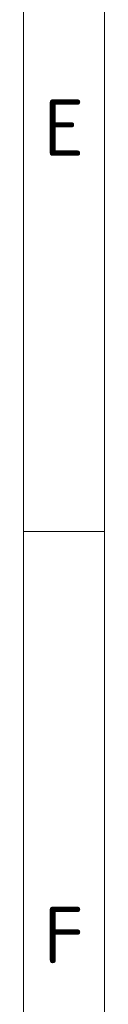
# Model space of a CAD drawing. Header units: millimetres. Extents: x 5 to 589, y 5 to 415.
# Tile 238 of 256: x 584 to 589, y 131 to 192. Entities that reach past the tile are written whole.
import ezdxf

# ---------------------------------------------------------------- set-up
doc = ezdxf.new("R2010")
doc.units = ezdxf.units.MM
doc.layers.add('Rahmen (ISO)', color=7, linetype='Continuous', lineweight=70)
doc.styles.add('Notiztext (ISO)', font='isocpeur.ttf')

# ---------------------------------------------------------------- blocks, each defined once
blk = doc.blocks.new('Ränder Basler-A2')
at = {"layer": 'Rahmen (ISO)', "color": 7, "lineweight": 18}
blk.add_line((589, 5), (589, 415), dxfattribs=at)
at = {"layer": 'Rahmen (ISO)', "lineweight": 18}
for p, q in [((584, 410), (584, 10)), ((584, 160), (589, 160))]:
    blk.add_line(p, q, dxfattribs=at)
at = {"layer": 'Rahmen (ISO)', "char_height": 3.5, "attachment_point": 5, "style": 'Notiztext (ISO)'}
for s, insert in [('\\fISOCPEUR|b0|i0;E', (586.5, 185)), ('\\fISOCPEUR|b0|i0;F', (586.5, 135))]:
    blk.add_mtext(s, dxfattribs=dict(at, insert=insert))

msp = doc.modelspace()

# ---------------------------------------------------------------- block references
msp.add_blockref('Ränder Basler-A2', (0, 0))

doc.saveas('drawing.dxf')
